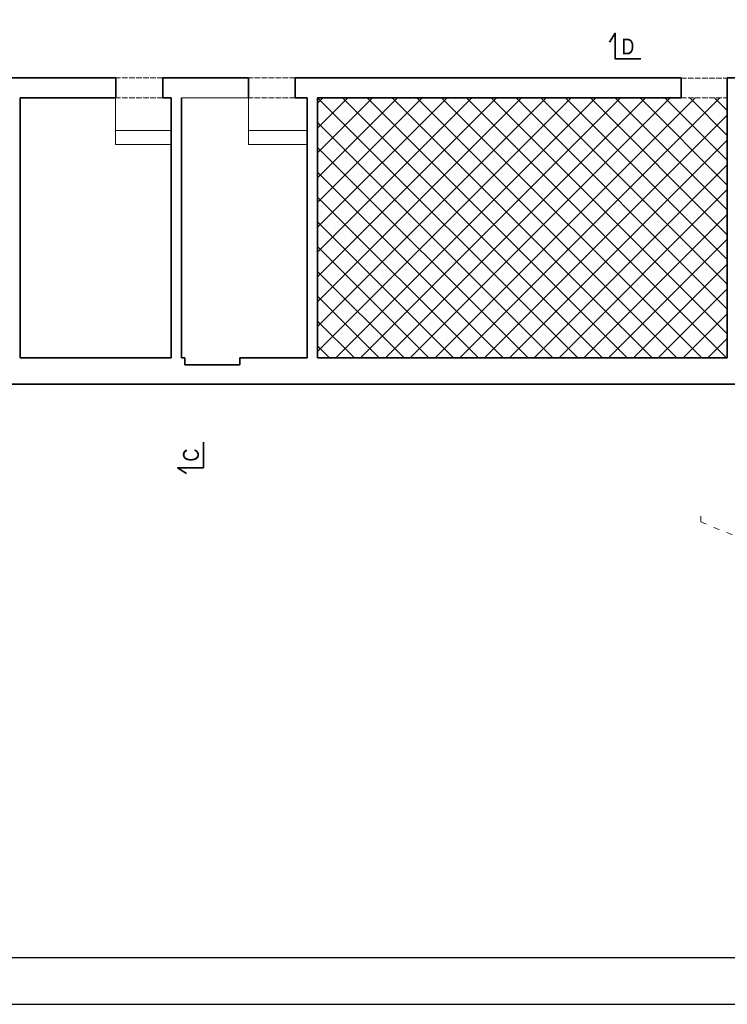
# Model space of a CAD drawing. Header units: inches. Extents: x 201967 to 338763, y -32705 to 30884.
# Tile 146 of 236: x 318129 to 319642, y 7989 to 10094. Entities that reach past the tile are written whole.
import ezdxf

# ---------------------------------------------------------------- set-up
doc = ezdxf.new("R2010")
doc.units = ezdxf.units.IN
doc.header["$MEASUREMENT"] = 0
doc.linetypes.add('ACAD_ISO02W100', pattern=[15, 12, -3])
doc.linetypes.add('ACAD_ISO03W100', pattern=[30, 12, -18])
doc.layers.add('00_kreskowanie', color=1, linetype='Continuous', lineweight=5, true_color=0xff0000)
for name, color, linetype, lineweight in [('12 PRZERYWANE 1', 73, 'ACAD_ISO03W100', 9), ('1_OpisPomieszczen', 120, 'Continuous', 9), ('91 PRZEKROJE', 7, 'Continuous', 35), ('_proj_MURY konstr', 1, 'Continuous', 20), ('K_kreskowanie', 251, 'Continuous', 0)]:
    doc.layers.add(name, color=color, linetype=linetype, lineweight=lineweight)
doc.styles.add('100 arial', font='arial.ttf', dxfattribs={"width": 0.8, "height": 17})

# ---------------------------------------------------------------- blocks, each defined once
blk = doc.blocks.new('*U1165')
at = {"layer": '91 PRZEKROJE'}
blk.add_lwpolyline([(-8832, 15694.4), (-8887, 15694.4), (-8887, 15749.4), (-8899.3, 15730.6)], dxfattribs=at)
at = {"layer": '91 PRZEKROJE', "color": 2, "insert": (-8873.6, 15738), "char_height": 34, "attachment_point": 1, "style": '100 arial'}
blk.add_mtext_dynamic_manual_height_columns('C', width=64.078, gutter_width=85, heights=[0], dxfattribs=at)
blk = doc.blocks.new('1 przekroje jagielońska')
at = {"layer": '91 PRZEKROJE'}
blk.add_lwpolyline([(-2633.5, -1035.9), (-2688.5, -1035.9), (-2688.5, -980.9), (-2700.8, -999.7)], dxfattribs=at)
at = {"layer": '91 PRZEKROJE', "rotation": 90}
blk.add_blockref('*U1165', (12125.5, 6977.2), dxfattribs=at)
at = {"layer": '91 PRZEKROJE', "color": 2, "insert": (-2675.1, -992.3), "char_height": 34, "attachment_point": 1, "style": '100 arial'}
blk.add_mtext_dynamic_manual_height_columns('D', width=64.078, gutter_width=85, heights=[0], dxfattribs=at)

msp = doc.modelspace()

# ---------------------------------------------------------------- hatches: boundary and pattern name
at = {"layer": '00_kreskowanie'}
h = msp.add_hatch(dxfattribs=at)
h.set_pattern_fill('ANSI37', color=252, scale=300, angle=360)
h.set_pattern_definition([(45, (230869.33, -6386.663), (-26.516504, 26.516504), []), (135, (230869.33, -6386.663), (-26.516504, -26.516504), [])])
h.paths.add_polyline_path([(318765.74, 9926.76), (319641.74, 9926.76), (319641.74, 9370.76), (318765.74, 9370.76)])

# ---------------------------------------------------------------- linework, layer by layer
at = {"layer": '12 PRZERYWANE 1'}
msp.add_line((319585.45, 9020.35), (319585.45, 9050.35), dxfattribs=at)
msp.add_arc((319993.37, 9926.02), 993.3, 245.75276, 295.80329, dxfattribs=at)
at = {"layer": '1_OpisPomieszczen', "color": 252}
for p, q in [((318333.74, 9926.76), (318333.74, 9826.76)), ((318617.74, 9926.76), (318617.74, 9826.76)), ((318452.74, 9856.76), (318333.74, 9856.76)), ((318743.74, 9856.76), (318617.74, 9856.76)), ((318452.74, 9826.76), (318333.74, 9826.76)), ((318743.74, 9826.76), (318617.74, 9826.76))]:
    msp.add_line(p, q, dxfattribs=at)
at = {"layer": '_proj_MURY konstr', "color": 3, "lineweight": 35}
for p, q in [((318334.74, 9969.76), (318088.74, 9969.76)), ((318334.74, 9926.76), (318334.74, 9969.76)), ((318617.74, 9969.76), (318434.74, 9969.76)), ((318434.74, 9926.76), (318434.74, 9969.76)), ((318617.74, 9926.76), (318617.74, 9969.76)), ((318717.74, 9926.76), (318717.74, 9969.76)), ((318717.74, 9969.74), (319542.74, 9969.76)), ((319542.74, 9926.76), (319542.74, 9969.76)), ((319641.74, 9370.76), (319641.74, 9969.76)), ((319641.74, 9969.76), (319678.79, 9969.76)), ((318334.74, 9926.76), (318129.74, 9926.76)), ((318129.74, 9370.76), (318129.74, 9926.76)), ((318434.74, 9926.76), (318452.74, 9926.76)), ((318452.74, 9370.76), (318452.74, 9926.76)), ((318474.74, 9926.76), (318474.74, 9370.76)), ((318743.74, 9926.76), (318717.74, 9926.76)), ((318743.74, 9926.76), (318743.74, 9370.76)), ((319542.74, 9926.76), (318765.74, 9926.76)), ((318765.74, 9926.76), (318765.74, 9370.76)), ((318129.74, 9370.76), (318452.74, 9370.76)), ((318474.74, 9370.76), (318481.74, 9370.76)), ((318481.74, 9355.76), (318481.74, 9370.76)), ((318599.74, 9355.76), (318599.74, 9370.76)), ((318599.74, 9370.76), (318743.74, 9370.76)), ((319641.74, 9370.76), (318765.74, 9370.76)), ((318481.74, 9355.76), (318599.74, 9355.76)), ((316934.74, 9314.76), (319670.74, 9314.76))]:
    msp.add_line(p, q, dxfattribs=at)
at = {"layer": '_proj_MURY konstr', "color": 3}
msp.add_line((318617.74, 9926.76), (318474.74, 9926.76), dxfattribs=at)
at = {"layer": 'Defpoints'}
for points in [[(316578.43, 7989.2), (324078.43, 7989.2), (324078.43, 12189.2), (316578.43, 12189.2)], [(316678.43, 8089.2), (323978.43, 8089.2), (323978.43, 12089.2), (316678.43, 12089.2)]]:
    msp.add_lwpolyline(points, close=True, dxfattribs=at)
at = {"layer": 'K_kreskowanie', "linetype": 'ACAD_ISO02W100'}
for p, q in [((318434.74, 9969.76), (318334.74, 9969.76)), ((318717.74, 9969.74), (318617.74, 9969.76)), ((319542.74, 9968.83), (319641.74, 9968.83)), ((318434.74, 9926.76), (318334.74, 9926.76)), ((318717.74, 9926.76), (318617.74, 9926.76)), ((319542.74, 9926.76), (319641.74, 9926.76))]:
    msp.add_line(p, q, dxfattribs=at)

# ---------------------------------------------------------------- block references
at = {"layer": '91 PRZEKROJE'}
msp.add_blockref('1 przekroje jagielońska', (322090.52, 11045.76), dxfattribs=at)

doc.saveas('drawing.dxf')
